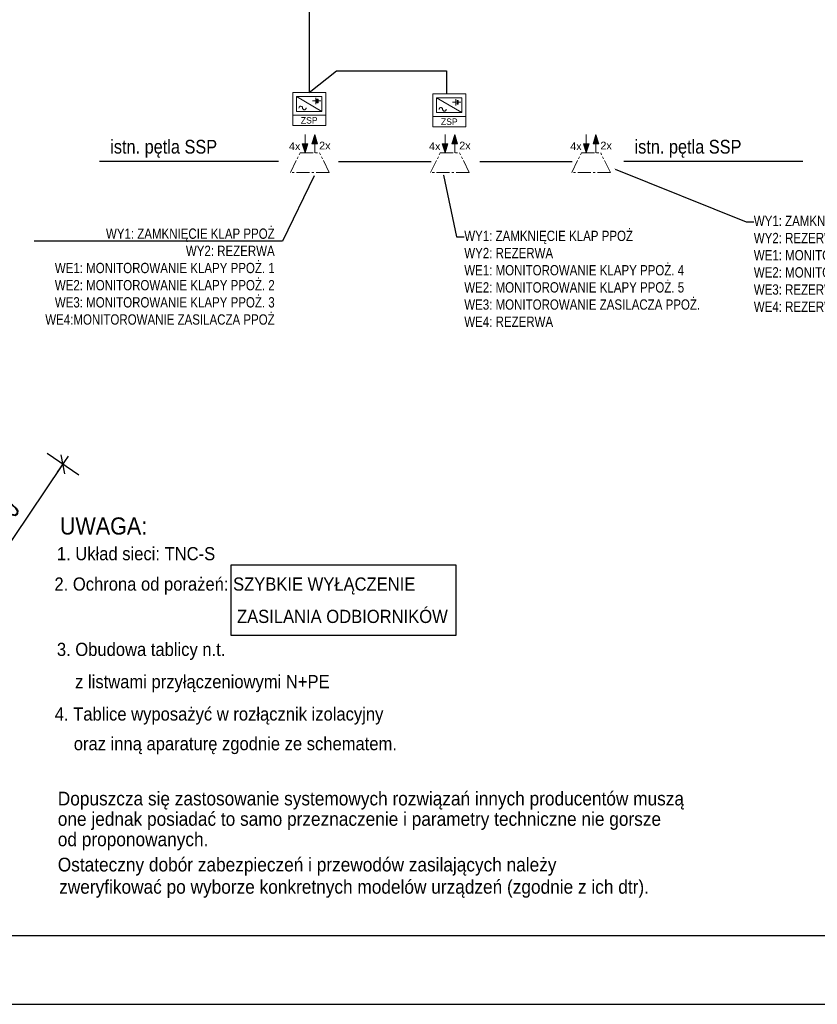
# Model space of a CAD drawing. Header units: millimetres. Extents: x 1218355 to 1284960, y -95511 to 4057.
# Tile 10 of 19: x 1279132 to 1280295, y -92900 to -91466. Entities that reach past the tile are written whole.
import ezdxf
from ezdxf import colors
from ezdxf.entities.mleader import LeaderData, LeaderLine
from ezdxf.enums import TextEntityAlignment as Align
from ezdxf.math import Vec2, Vec3

# ---------------------------------------------------------------- set-up
doc = ezdxf.new("R2010")
doc.units = ezdxf.units.MM
doc.header["$PDMODE"] = 3
doc.linetypes.add('CENTER2', pattern=[28.575, 19.05, -3.175, 3.175, -3.175])
doc.linetypes.add('HIDDENX2', pattern=[0.75, 0.5, -0.25])
for name, color, linetype in [('ELEK CIENKIE', 80, 'Continuous'), ('ELEK OPIS', 140, 'Continuous'), ('ELEK OPISY', 140, 'Continuous'), ('ELEK PRZEWODY GŁÓWNE', 232, 'Continuous')]:
    doc.layers.add(name, color=color, linetype=linetype)
doc.layers.add('Linia SSP', color=1, linetype='Continuous', lineweight=35)
doc.styles.add('Arial', font='arial.ttf', dxfattribs={"height": 300})
doc.styles.add('R25', font='simplex.shx', dxfattribs={"width": 0.7})
doc.dimstyles.new('1_200', dxfattribs={"dimtxt": 30, "dimasz": 2, "dimexe": 0.18, "dimexo": 0.0625, "dimgap": 15, "dimtad": 1, "dimdec": 1, "dimrnd": 0.5, "dimzin": 9, "dimdsep": 46, "dimtxsty": 'R25', "dimblk1": 'KR', "dimblk2": 'KR', "dimsah": 1, "dimcen": 5, "dimse1": 1, "dimse2": 1, "dimadec": 1, "dimazin": 0, "dimtfac": 1, "dimtdec": 1, "dimtofl": 0, "dimtmove": 0, "dimatfit": 3, "dimldrblk": 'KR', "dimfxl": 1, "dimtvp": 1, "dimtolj": 1, "dimtzin": 0, "dimarcsym": 0})

# ---------------------------------------------------------------- blocks, each defined once
blk = doc.blocks.new('KR')
for p, q in [((0, -14), (0, 14)), ((-7, 0), (7, 0))]:
    blk.add_line(p, q)
at = {"color": 2}
blk.add_line((-4.95, -4.95), (4.95, 4.95), dxfattribs=at)
blk = doc.blocks.new('*D104')
at = {"layer": 'Defpoints', "color": 0}
for p in [(1279111.4, -92057.3), (1279195.5, -92113.9), (1278983, -92248.1)]:
    blk.add_point(p, dxfattribs=at)
at = {"layer": 'ELEK CIENKIE', "color": 0, "lineweight": -2}
blk.add_line((1279068.2, -92303), (1279194.3, -92115.5), dxfattribs=at)
at = {"layer": 'ELEK CIENKIE', "color": 0, "linetype": 'ByBlock', "lineweight": -2, "xscale": 2, "yscale": 2, "zscale": 2}
for p, rotation in [((1279195.5, -92113.9), 56.06261252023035), ((1279067.1, -92304.7), 236.0626125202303)]:
    blk.add_blockref('KR', p, dxfattribs=dict(at, rotation=rotation))
at = {"layer": 'ELEK CIENKIE', "color": 0, "insert": (1279106.4, -92192.5), "char_height": 30, "attachment_point": 5, "rotation": 56.0626, "style": 'R25'}
blk.add_mtext('\\A1;230', dxfattribs=at)
blk = doc.blocks.new('4wej2wyj')
at = {"layer": 'Linia SSP', "linetype": 'CENTER2', "lineweight": 0}
blk.add_hatch(color=256, dxfattribs=at).paths.add_polyline_path([(-17.1, 41.5), (-21.1, 54.9), (-25.2, 41.5), (-21.1, 41.5)])
h = blk.add_hatch(color=256, dxfattribs=at)
h.paths.add_polyline_path([(-35.2, 28.2), (-31.2, 41.5), (-35.2, 41.5)])
h.paths.add_polyline_path([(-35.2, 28.2), (-35.2, 41.5), (-39.3, 41.5)])
for p, q in [((-35.2, 41.5), (-35.2, 54.9)), ((-25.2, 41.5), (-21.1, 54.9)), ((-17.1, 41.5), (-21.1, 54.9)), ((-35.2, 41.5), (-39.3, 41.5)), ((-39.3, 41.5), (-35.2, 28.2)), ((-35.2, 41.5), (-31.2, 41.5)), ((-31.2, 41.5), (-35.2, 28.2)), ((-21.1, 41.5), (-25.2, 41.5)), ((-21.1, 28.2), (-21.1, 41.5)), ((-21.1, 41.5), (-17.1, 41.5)), ((-56.4, 0), (-42.3, 28.2)), ((-42.3, 28.2), (-14.1, 28.2)), ((0, 0), (-14.1, 28.2)), ((0, 0), (-56.4, 0))]:
    blk.add_line(p, q, dxfattribs=at)
at = {"layer": 'Linia SSP', "linetype": 'CENTER2', "lineweight": 0, "style": 'Arial'}
for s, p in [('4x', (-58.6, 32.4)), ('2x', (-14.6, 33.4))]:
    blk.add_text(s, height=11.25, dxfattribs=at).set_placement(p)
blk = doc.blocks.new('ZSP')
at = {"layer": 'Linia SSP', "linetype": 'ByBlock', "lineweight": 0}
blk.add_hatch(color=256, dxfattribs=at).paths.add_polyline_path([(35.3, 38.3), (36.8, 38.3), (36.8, 32.8), (35.3, 32.8)])
at = {"layer": 'Linia SSP', "lineweight": 0}
for p, q in [((5.6, 42.4), (5.6, 20.6)), ((42.4, 42.4), (5.6, 42.4)), ((5.6, 42.4), (42.4, 20.6)), ((42.4, 42.4), (42.4, 20.6)), ((5.6, 20.6), (42.4, 20.6))]:
    blk.add_line(p, q, dxfattribs=at)
at = {"layer": 'Linia SSP', "linetype": 'ByBlock', "lineweight": 0}
for p, q in [((28.7, 35.7), (33.4, 35.7)), ((33.4, 40.4), (33.4, 31)), ((36.8, 35.7), (40.7, 35.7))]:
    blk.add_line(p, q, dxfattribs=at)
at = {"layer": 'Linia SSP', "linetype": 'HIDDENX2', "lineweight": 0}
blk.add_line((0, 15), (48, 15), dxfattribs=at)
at = {"layer": 'Linia SSP', "lineweight": 0}
blk.add_lwpolyline([(0, 48), (48, 48), (48, 0), (0, 0)], close=True, dxfattribs=at)
at = {"layer": 'Linia SSP', "linetype": 'ByBlock', "lineweight": 0}
blk.add_lwpolyline([(35.3, 38.3), (36.8, 38.3), (36.8, 32.8), (35.3, 32.8)], close=True, dxfattribs=at)
at = {"layer": 'Linia SSP', "lineweight": 0}
blk.add_lwpolyline([(9.1, 25.4), (9.2, 26.2), (9.5, 26.7), (9.9, 27.3), (10.3, 27.6), (11, 27.9), (11.4, 28), (12, 28), (12.8, 27.8), (13.2, 27.5), (13.8, 27), (14.1, 26.5), (14.3, 25.9), (14.3, 25.4), (14.4, 24.8), (14.6, 24.3), (14.7, 24), (15, 23.7), (15.5, 23.3), (16, 23), (16.5, 22.9), (16.9, 22.8), (17.5, 22.9), (18, 23.1), (18.4, 23.3), (18.8, 23.6), (19.1, 24.1), (19.4, 24.6), (19.5, 25.2), (19.5, 25.7)], dxfattribs=at)
blk.add_text('ZSP', height=9.38, dxfattribs=at).set_placement((11.8, 2.8))

msp = doc.modelspace()

# ---------------------------------------------------------------- linework, layer by layer
at = {"elevation": -662.14}
msp.add_lwpolyline([(1267241.49, -92900.44), (1281241.49, -92900.44), (1281241.49, -89930.44), (1267241.49, -89930.44)], close=True, dxfattribs=at)
at = {"layer": 'ELEK OPIS', "elevation": -662.14}
msp.add_lwpolyline([(1267421.49, -92800.44), (1281141.49, -92800.44), (1281141.49, -90030.44), (1267421.49, -90030.44)], close=True, dxfattribs=at)
at = {"layer": 'ELEK OPISY'}
for p, q in [((1279509.63, -91672.94), (1279248.56, -91672.94)), ((1279597.19, -91672.94), (1279731.96, -91672.94)), ((1279802.94, -91672.94), (1279937.71, -91672.94)), ((1280273.71, -91672.94), (1280012.64, -91672.94))]:
    msp.add_line(p, q, dxfattribs=at)
msp.add_lwpolyline([(1279440.3, -92362.92), (1279768.41, -92362.92), (1279768.41, -92260.91), (1279440.3, -92260.91)], close=True, dxfattribs=at)
at = {"layer": 'ELEK PRZEWODY GŁÓWNE'}
msp.add_line((1279554.35, -90916.73), (1279554.35, -91572.45), dxfattribs=at)
msp.add_lwpolyline([(1279554.35, -91572.45), (1279593.91, -91540.96), (1279754.27, -91540.96), (1279754.27, -91574.37)], dxfattribs=at)

# ---------------------------------------------------------------- block references
at = {"layer": 'Linia SSP'}
for name, p in [('ZSP', (1279530.35, -91620.45)), ('ZSP', (1279734.47, -91622.37)), ('4wej2wyj', (1279583.44, -91688.71)), ('4wej2wyj', (1279787.56, -91688.71)), ('4wej2wyj', (1279993.31, -91688.71))]:
    msp.add_blockref(name, p, dxfattribs=at)

# ---------------------------------------------------------------- texts
at = {"layer": 'ELEK OPIS', "style": 'Arial', "width": 0.9}
for s, p in [('Dopuszcza się zastosowanie systemowych rozwiązań innych producentów muszą ', (1279187.96, -92610.77, 78.57)), ('one jednak posiadać to samo przeznaczenie i parametry techniczne nie gorsze ', (1279187.96, -92640.46, 78.57)), ('od proponowanych.', (1279187.96, -92670.15, 78.57))]:
    msp.add_text(s, height=20, dxfattribs=at).set_placement(p)
for s, p in [('Ostateczny dobór zabezpieczeń i przewodów zasilających należy ', (1279554.83, -92706.95, 78.57)), ('zweryfikować po wyborze konkretnych modelów urządzeń (zgodnie z ich dtr).', (1279619.71, -92739.34, 78.57))]:
    msp.add_text(s, height=20, dxfattribs=at).set_placement(p, align=Align.CENTER)
at = {"layer": 'ELEK OPISY', "color": 2, "style": 'Arial', "width": 0.9}
for s, height, p in [('UWAGA:', 24.96, (1279191.02, -92216.23)), ('1. Układ sieci: TNC-S', 19.2, (1279186.64, -92253.68)), ('                    2. Ochrona od porażeń: SZYBKIE WYŁĄCZENIE ', 19.2, (1279048.96, -92297.95)), ('ZASILANIA ODBIORNIKÓW ', 19.2, (1279449.13, -92345.06)), ('3. Obudowa tablicy n.t.', 19.2, (1279186.64, -92393.09)), ('z listwami przyłączeniowymi N+PE', 19.2, (1279213.2, -92440.06)), ('4. Tablice wyposażyć w rozłącznik izolacyjny ', 19.2, (1279183.54, -92487.2)), ('oraz inną aparaturę zgodnie ze schematem. ', 19.2, (1279211.24, -92530.36))]:
    msp.add_text(s, height=height, dxfattribs=at).set_placement(p)
at = {"layer": 'Linia SSP', "style": 'Arial', "width": 0.85}
for p in [(1279264.37, -91661.38), (1280028.44, -91661.38)]:
    msp.add_text('istn. pętla SSP', height=20, dxfattribs=at).set_placement(p)

# ---------------------------------------------------------------- dimensions: what is measured, and where the dimension line sits
at = {"layer": 'ELEK CIENKIE'}
dim = msp.add_aligned_dim(p1=(1278982.98, -92248.11), p2=(1279111.38, -92057.29), distance=-101.34, dimstyle='1_200', dxfattribs=at)
dim.commit()
dim.dimension.update_dxf_attribs({"geometry": '*D104', "text_midpoint": (1279106.37, -92192.53)})

# ---------------------------------------------------------------- leaders
at = {"layer": 'Linia SSP', "color": 4, "lineweight": 5, "ltscale": 0.2}
ml = msp.add_multileader_mtext('Standard', dxfattribs=at)
ml.set_content('{\\W0.8;\\fArial|b0|i0|c238|p0;\\C3;WY1: \\C256;ZAMKNIĘCIE KLAP PPOŻ\\P\\C3;WY2: \\C256;REZERWA\\P\\C5;WE1\\C3;: \\C256;MONITOROWANIE KLAPY PPOŻ. 1\\P\\C5;WE2\\C3;: \\C256;MONITOROWANIE KLAPY PPOŻ. 2\\P\\C5;WE3\\C3;: \\C256;MONITOROWANIE KLAPY PPOŻ. 3\\P\\C5;WE4\\C3;:\\C256;MONITOROWANIE ZASILACZA PPOŻ}', color=256)
ml.set_leader_properties()
ml.build(insert=Vec2(0, 0))
ml.multileader.update_dxf_attribs({"text_right_attachment_type": 6, "dogleg_length": 5, "arrow_head_size": 1.58})
ctx = ml.context
ctx.base_point, ctx.char_height, ctx.arrow_head_size, ctx.landing_gap_size, ctx.plane_origin = Vec3(1279170.25, -91779.74), 15, 1.58, 0.0316, Vec3(1279080.75, -91668.08)
ctx.right_attachment = 6
notes = []
notes.append((ctx, [(0, (1, 1, 0), (1279515.37, -91788.97), (-1, 0), 11.3, [(0, [(1279562.26, -91692.54)], 0, [])])]))
ctx.mtext.insert, ctx.mtext.width, ctx.mtext.alignment = Vec3(1279504.04, -91770.5), 347.1332, 3
ml = msp.add_multileader_mtext('Standard', dxfattribs=at)
ml.set_content('{\\W0.8;\\fArial|b0|i0|c238|p0;\\C3;WY1: \\C256;ZAMKNIĘCIE KLAP PPOŻ\\P\\C3;WY2: \\C256;REZERWA\\P\\C5;WE1\\C3;: \\C256;MONITOROWANIE KLAPY PPOŻ. 4\\P\\C5;WE2\\C3;: \\C256;MONITOROWANIE KLAPY PPOŻ. 5\\P\\C5;WE3\\C3;: \\C256;MONITOROWANIE ZASILACZA PPOŻ. \\P\\C5;WE4\\C3;: REZERWA}', color=256)
ml.set_leader_properties()
ml.build(insert=Vec2(0, 0))
ml.multileader.update_dxf_attribs({"text_right_attachment_type": 6, "dogleg_length": 5, "arrow_head_size": 1.58})
ctx = ml.context
ctx.base_point, ctx.char_height, ctx.arrow_head_size, ctx.landing_gap_size, ctx.plane_origin = Vec3(1279780.27, -91782.84), 15, 1.58, 0.0316, Vec3(1280199.06, -91758.74)
ctx.right_attachment = 6
notes.append((ctx, [(0, (1, 1, 0), (1279768.97, -91782.84), (1, 0), 11.3, [(0, [(1279749.84, -91691.34)], 0, [])])]))
ctx.mtext.insert, ctx.mtext.width = Vec3(1279780.31, -91773.72), 347.1332
ml = msp.add_multileader_mtext('Standard', dxfattribs=at)
ml.set_content('\\pxql;{\\W0.8;\\fArial|b0|i0|c238|p0;\\C3;WY1: \\C256;ZAMKNIĘCIE KLAP PPOŻ\\P\\C3;WY2: \\C256;REZERWA\\P\\C5;WE1\\C3;: \\C256;MONITOROWANIE KLAPY PPOŻ. 6\\P\\C5;WE2\\C3;: \\C256;MONITOROWANIE KLAPY PPOŻ. 7\\P\\C5;WE3\\C3;: REZERWA\\P\\C5;WE4\\C3;: REZERWA}', color=256)
ml.set_leader_properties()
ml.build(insert=Vec2(0, 0))
ml.multileader.update_dxf_attribs({"text_right_attachment_type": 6, "dogleg_length": 5, "arrow_head_size": 1.58})
ctx = ml.context
ctx.base_point, ctx.char_height, ctx.arrow_head_size, ctx.landing_gap_size, ctx.plane_origin = Vec3(1280202.21, -91760.96), 15, 1.58, 0.0316, Vec3(1279543.59, -91722.75)
ctx.right_attachment = 6
notes.append((ctx, [(0, (1, 1, 0), (1280190.91, -91760.96), (1, 0), 11.3, [(0, [(1279998.6, -91683.31)], 0, [])])]))
ctx.mtext.insert, ctx.mtext.width = Vec3(1280202.24, -91751.85), 347.1332
for ctx, leaders in notes:
    for number, flags, end, landing, length, lines in leaders:
        leader = LeaderData()
        leader.index, (leader.has_last_leader_line, leader.has_dogleg_vector, leader.attachment_direction) = number, flags
        leader.last_leader_point, leader.dogleg_vector, leader.dogleg_length = Vec3(end), Vec3(landing), length
        for number, points, colour, breaks in lines:
            line = LeaderLine()
            line.index, line.vertices, line.color, line.breaks = number, Vec3.list(points), colors.encode_raw_color(colour), breaks
            leader.lines.append(line)
        ctx.leaders.append(leader)

doc.saveas('drawing.dxf')
